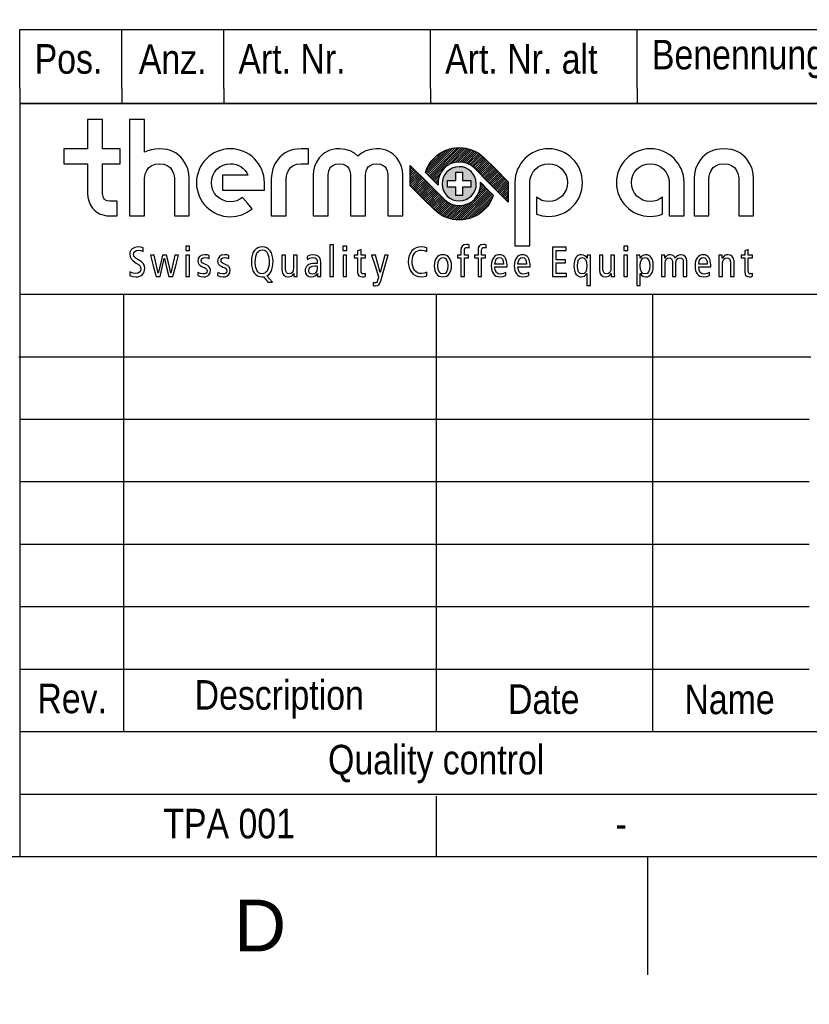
# Model space of a CAD drawing. Header units: millimetres. Extents: x -40 to 419, y 0 to 295.
# Tile 17 of 42: x 220 to 273, y 0 to 67. Entities that reach past the tile are written whole.
import ezdxf
from ezdxf import colors
from ezdxf.entities.mleader import LeaderData, LeaderLine
from ezdxf.math import Vec2, Vec3

# ---------------------------------------------------------------- set-up
doc = ezdxf.new("R2010")
doc.units = ezdxf.units.MM
for name, color, linetype in [('Cartouche', 7, 'Continuous'), ('Défaut', 7, 'Continuous'), ('EBENE_1', 7, 'Continuous'), ('Marges', 7, 'Continuous')]:
    doc.layers.add(name, color=color, linetype=linetype)

# ---------------------------------------------------------------- blocks, each defined once
blk = doc.blocks.new('_Dot')
at = {"color": 0, "linetype": 'ByBlock', "lineweight": -2}
blk.add_line((-0.5, 0), (-1, 0), dxfattribs=at)
at = {"color": 0, "linetype": 'ByBlock', "const_width": 0.5}
blk.add_lwpolyline([(-0.25, 0, 1), (0.25, 0, 1)], format="xyb", close=True, dxfattribs=at)
blk = doc.blocks.new('SE5')
at = {"layer": 'Marges', "insert": (234.5, 7.087), "char_height": 3.5, "width": 3.71335, "attachment_point": 1}
blk.add_mtext('{\\fArial|b0||i0||c0|p34;\\C7;\\H3.5;\\W1.;D}', dxfattribs=at)
blk = doc.blocks.new('SE4')
at = {"layer": 'Marges'}
blk.add_blockref('SE5', (0, 0), dxfattribs=at)
blk = doc.blocks.new('SE9')
at = {"layer": 'EBENE_1', "color": 7, "linetype": 'Continuous'}
for points in [[(241, 49.277), (241.119, 49.277), (241.239, 49.277), (241.239, 50.345), (241.239, 51.413), (241.119, 51.413), (241, 51.413), (241, 50.345), (241, 49.277)], [(249.872, 49.277), (249.992, 49.277), (250.111, 49.277), (250.111, 49.906), (250.111, 50.536), (250.242, 50.536), (250.373, 50.536), (250.373, 50.633), (250.373, 50.729), (250.242, 50.729), (250.111, 50.729), (250.111, 50.882), (250.111, 51.034), (250.12, 51.13), (250.148, 51.198), (250.202, 51.24), (250.285, 51.254), (250.364, 51.245), (250.422, 51.219), (250.422, 51.322), (250.422, 51.424), (250.332, 51.441), (250.234, 51.447), (250.071, 51.419), (249.958, 51.339), (249.893, 51.215), (249.872, 51.054), (249.872, 50.892), (249.872, 50.729), (249.757, 50.729), (249.641, 50.729), (249.641, 50.633), (249.641, 50.536), (249.757, 50.536), (249.872, 50.536), (249.872, 49.906), (249.872, 49.277)], [(251.024, 49.277), (251.144, 49.277), (251.263, 49.277), (251.263, 49.906), (251.263, 50.536), (251.394, 50.536), (251.525, 50.536), (251.525, 50.633), (251.525, 50.729), (251.394, 50.729), (251.263, 50.729), (251.263, 50.882), (251.263, 51.034), (251.272, 51.13), (251.3, 51.198), (251.353, 51.24), (251.437, 51.254), (251.516, 51.245), (251.574, 51.219), (251.574, 51.322), (251.574, 51.424), (251.484, 51.441), (251.386, 51.447), (251.222, 51.419), (251.11, 51.339), (251.045, 51.215), (251.024, 51.054), (251.024, 50.892), (251.024, 50.729), (250.909, 50.729), (250.793, 50.729), (250.793, 50.633), (250.793, 50.536), (250.909, 50.536), (251.024, 50.536), (251.024, 49.906), (251.024, 49.277)], [(228.353, 51.219), (228.19, 51.266), (227.994, 51.285), (227.781, 51.253), (227.605, 51.159), (227.537, 51.088), (227.486, 51.003), (227.453, 50.902), (227.442, 50.786), (227.46, 50.616), (227.527, 50.474), (227.661, 50.339), (227.881, 50.191), (228.041, 50.081), (228.135, 49.986), (228.178, 49.892), (228.188, 49.787), (228.165, 49.669), (228.096, 49.569), (227.985, 49.499), (227.835, 49.473), (227.645, 49.512), (227.456, 49.601), (227.456, 49.472), (227.456, 49.342), (227.644, 49.28), (227.872, 49.257), (228.006, 49.268), (228.123, 49.3), (228.223, 49.352), (228.304, 49.42), (228.368, 49.503), (228.413, 49.599), (228.441, 49.706), (228.45, 49.821), (228.429, 49.983), (228.36, 50.129), (228.234, 50.266), (228.04, 50.399), (227.867, 50.509), (227.765, 50.6), (227.716, 50.683), (227.704, 50.772), (227.726, 50.889), (227.789, 50.983), (227.887, 51.046), (228.014, 51.068), (228.195, 51.044), (228.353, 50.977), (228.353, 51.098), (228.353, 51.219)], [(230.741, 50.729), (230.622, 50.729), (230.502, 50.729), (230.365, 50.123), (230.229, 49.516), (230.226, 49.516), (230.223, 49.516), (230.079, 50.123), (229.935, 50.729), (229.793, 50.729), (229.65, 50.729), (229.512, 50.123), (229.374, 49.516), (229.371, 49.516), (229.368, 49.516), (229.23, 50.123), (229.092, 50.729), (228.967, 50.729), (228.841, 50.729), (229.034, 50.003), (229.226, 49.277), (229.363, 49.277), (229.499, 49.277), (229.639, 49.89), (229.778, 50.504), (229.781, 50.504), (229.784, 50.504), (229.936, 49.89), (230.089, 49.277), (230.226, 49.277), (230.362, 49.277), (230.552, 50.003), (230.741, 50.729)], [(231.235, 51.043), (231.366, 51.043), (231.497, 51.043), (231.497, 51.185), (231.497, 51.327), (231.366, 51.327), (231.235, 51.327), (231.235, 51.185), (231.235, 51.043)], [(231.246, 49.277), (231.366, 49.277), (231.486, 49.277), (231.486, 50.003), (231.486, 50.729), (231.366, 50.729), (231.246, 50.729), (231.246, 50.003), (231.246, 49.277)], [(232.044, 49.342), (232.223, 49.279), (232.437, 49.257), (232.552, 49.266), (232.65, 49.292), (232.731, 49.333), (232.795, 49.388), (232.878, 49.531), (232.904, 49.707), (232.884, 49.831), (232.826, 49.933), (232.736, 50.015), (232.616, 50.077), (232.574, 50.094), (232.531, 50.111), (232.425, 50.16), (232.348, 50.214), (232.302, 50.278), (232.286, 50.357), (232.301, 50.436), (232.347, 50.499), (232.422, 50.54), (232.525, 50.556), (232.68, 50.537), (232.81, 50.493), (232.815, 50.596), (232.821, 50.698), (232.681, 50.736), (232.514, 50.75), (232.322, 50.717), (232.174, 50.628), (232.08, 50.495), (232.046, 50.328), (232.062, 50.205), (232.111, 50.107), (232.199, 50.027), (232.332, 49.955), (232.411, 49.919), (232.491, 49.884), (232.576, 49.837), (232.634, 49.785), (232.666, 49.725), (232.676, 49.656), (232.659, 49.577), (232.606, 49.512), (232.52, 49.467), (232.4, 49.451), (232.225, 49.48), (232.058, 49.559), (232.051, 49.451), (232.044, 49.342)], [(233.383, 49.342), (233.563, 49.279), (233.776, 49.257), (233.892, 49.266), (233.99, 49.292), (234.071, 49.333), (234.135, 49.388), (234.217, 49.531), (234.243, 49.707), (234.223, 49.831), (234.166, 49.933), (234.075, 50.015), (233.956, 50.077), (233.913, 50.094), (233.87, 50.111), (233.765, 50.16), (233.688, 50.214), (233.641, 50.278), (233.625, 50.357), (233.641, 50.436), (233.686, 50.499), (233.761, 50.54), (233.865, 50.556), (234.02, 50.537), (234.15, 50.493), (234.155, 50.596), (234.161, 50.698), (234.021, 50.736), (233.854, 50.75), (233.661, 50.717), (233.514, 50.628), (233.42, 50.495), (233.386, 50.328), (233.401, 50.205), (233.451, 50.107), (233.539, 50.027), (233.671, 49.955), (233.751, 49.919), (233.83, 49.884), (233.916, 49.837), (233.973, 49.785), (234.006, 49.725), (234.016, 49.656), (233.998, 49.577), (233.946, 49.512), (233.86, 49.467), (233.74, 49.451), (233.564, 49.48), (233.398, 49.559), (233.39, 49.451), (233.383, 49.342)], [(237.103, 48.906), (236.913, 49.117), (236.722, 49.328), (236.818, 49.387), (236.902, 49.464), (236.974, 49.558), (237.034, 49.669), (237.115, 49.945), (237.143, 50.291), (237.13, 50.51), (237.092, 50.706), (237.031, 50.876), (236.947, 51.019), (236.843, 51.133), (236.719, 51.216), (236.578, 51.267), (236.42, 51.285), (236.253, 51.269), (236.105, 51.22), (235.977, 51.139), (235.87, 51.025), (235.786, 50.88), (235.724, 50.702), (235.686, 50.492), (235.674, 50.251), (235.687, 50.032), (235.724, 49.836), (235.786, 49.666), (235.87, 49.523), (235.974, 49.409), (236.098, 49.326), (236.239, 49.274), (236.397, 49.257), (236.423, 49.258), (236.448, 49.26), (236.473, 49.263), (236.497, 49.268), (236.646, 49.087), (236.796, 48.906), (236.95, 48.906), (237.103, 48.906)], [(235.936, 50.251), (235.946, 50.462), (235.974, 50.639), (236.02, 50.782), (236.079, 50.895), (236.151, 50.979), (236.234, 51.036), (236.324, 51.069), (236.42, 51.08), (236.536, 51.062), (236.634, 51.013), (236.713, 50.936), (236.776, 50.836), (236.856, 50.583), (236.881, 50.291), (236.871, 50.079), (236.842, 49.903), (236.797, 49.759), (236.737, 49.647), (236.665, 49.563), (236.583, 49.505), (236.493, 49.472), (236.397, 49.462), (236.281, 49.479), (236.183, 49.529), (236.103, 49.606), (236.04, 49.706), (235.96, 49.958), (235.936, 50.251)], [(238.774, 50.729), (238.655, 50.729), (238.535, 50.729), (238.535, 50.292), (238.535, 49.855), (238.513, 49.683), (238.452, 49.56), (238.355, 49.486), (238.227, 49.462), (238.125, 49.481), (238.05, 49.541), (238.004, 49.643), (237.988, 49.792), (237.988, 50.261), (237.988, 50.729), (237.868, 50.729), (237.749, 50.729), (237.749, 50.225), (237.749, 49.721), (237.78, 49.514), (237.866, 49.369), (238, 49.284), (238.173, 49.257), (238.291, 49.27), (238.391, 49.313), (238.475, 49.387), (238.541, 49.493), (238.544, 49.493), (238.546, 49.493), (238.551, 49.385), (238.555, 49.277), (238.67, 49.277), (238.786, 49.277), (238.779, 49.432), (238.774, 49.59), (238.774, 50.16), (238.774, 50.729)], [(239.472, 50.405), (239.545, 50.467), (239.634, 50.514), (239.736, 50.545), (239.846, 50.556), (239.986, 50.535), (240.088, 50.465), (240.132, 50.365), (240.142, 50.231), (240.142, 50.198), (240.142, 50.165), (240.072, 50.165), (240.002, 50.165), (239.83, 50.156), (239.685, 50.128), (239.567, 50.085), (239.473, 50.026), (239.403, 49.954), (239.355, 49.871), (239.328, 49.777), (239.319, 49.675), (239.35, 49.492), (239.438, 49.362), (239.571, 49.283), (239.738, 49.257), (239.886, 49.275), (240, 49.323), (240.085, 49.393), (240.145, 49.473), (240.148, 49.473), (240.151, 49.473), (240.158, 49.375), (240.165, 49.277), (240.273, 49.277), (240.381, 49.277), (240.373, 49.375), (240.37, 49.499), (240.37, 49.878), (240.37, 50.257), (240.359, 50.39), (240.331, 50.488), (240.29, 50.559), (240.244, 50.612), (240.114, 50.698), (240.001, 50.735), (239.857, 50.75), (239.643, 50.718), (239.447, 50.63), (239.46, 50.517), (239.472, 50.405)], [(241.877, 51.043), (242.008, 51.043), (242.14, 51.043), (242.14, 51.185), (242.14, 51.327), (242.008, 51.327), (241.877, 51.327), (241.877, 51.185), (241.877, 51.043)], [(241.889, 49.277), (242.008, 49.277), (242.128, 49.277), (242.128, 50.003), (242.128, 50.729), (242.008, 50.729), (241.889, 50.729), (241.889, 50.003), (241.889, 49.277)], [(243.413, 49.488), (243.344, 49.462), (243.264, 49.451), (243.195, 49.463), (243.148, 49.502), (243.122, 49.573), (243.114, 49.678), (243.114, 50.107), (243.114, 50.536), (243.263, 50.536), (243.413, 50.536), (243.413, 50.633), (243.413, 50.729), (243.263, 50.729), (243.114, 50.729), (243.114, 50.913), (243.114, 51.097), (242.994, 51.061), (242.874, 51.026), (242.874, 50.877), (242.874, 50.729), (242.759, 50.729), (242.643, 50.729), (242.643, 50.633), (242.643, 50.536), (242.759, 50.536), (242.874, 50.536), (242.874, 50.069), (242.874, 49.601), (242.896, 49.439), (242.96, 49.333), (243.065, 49.275), (243.211, 49.257), (243.315, 49.268), (243.413, 49.294), (243.413, 49.391), (243.413, 49.488)], [(244.944, 50.729), (244.824, 50.729), (244.705, 50.729), (244.554, 50.137), (244.403, 49.545), (244.4, 49.545), (244.397, 49.545), (244.235, 50.137), (244.072, 50.729), (243.947, 50.729), (243.822, 50.729), (244.051, 49.992), (244.28, 49.254), (244.252, 49.143), (244.223, 49.032), (244.191, 48.94), (244.154, 48.884), (244.112, 48.857), (244.064, 48.85), (243.993, 48.857), (243.933, 48.878), (243.927, 48.77), (243.921, 48.661), (243.997, 48.649), (244.084, 48.644), (244.207, 48.662), (244.304, 48.72), (244.38, 48.823), (244.44, 48.98), (244.692, 49.855), (244.944, 50.729)], [(247.559, 49.567), (247.391, 49.498), (247.203, 49.473), (247.051, 49.489), (246.921, 49.534), (246.811, 49.608), (246.722, 49.707), (246.653, 49.83), (246.604, 49.976), (246.575, 50.141), (246.565, 50.325), (246.578, 50.496), (246.616, 50.646), (246.676, 50.773), (246.754, 50.878), (246.847, 50.961), (246.952, 51.02), (247.066, 51.056), (247.186, 51.068), (247.384, 51.044), (247.559, 50.969), (247.559, 51.091), (247.559, 51.214), (247.39, 51.266), (247.183, 51.285), (246.996, 51.267), (246.827, 51.214), (246.677, 51.129), (246.549, 51.012), (246.445, 50.867), (246.368, 50.694), (246.319, 50.495), (246.303, 50.274), (246.316, 50.076), (246.354, 49.888), (246.42, 49.715), (246.514, 49.563), (246.638, 49.437), (246.792, 49.34), (246.978, 49.278), (247.197, 49.257), (247.377, 49.273), (247.559, 49.317), (247.559, 49.442), (247.559, 49.567)], [(248.061, 50.003), (248.071, 49.84), (248.099, 49.694), (248.145, 49.567), (248.209, 49.459), (248.292, 49.373), (248.392, 49.309), (248.51, 49.27), (248.645, 49.257), (248.781, 49.27), (248.899, 49.309), (248.999, 49.373), (249.082, 49.459), (249.146, 49.567), (249.192, 49.694), (249.22, 49.84), (249.229, 50.003), (249.22, 50.166), (249.192, 50.312), (249.146, 50.44), (249.082, 50.547), (248.999, 50.634), (248.899, 50.697), (248.781, 50.736), (248.645, 50.75), (248.51, 50.736), (248.392, 50.697), (248.292, 50.634), (248.209, 50.547), (248.145, 50.44), (248.099, 50.312), (248.071, 50.166), (248.061, 50.003)], [(252.991, 49.932), (252.991, 49.996), (252.991, 50.06), (252.957, 50.348), (252.916, 50.466), (252.859, 50.565), (252.786, 50.644), (252.699, 50.702), (252.597, 50.738), (252.481, 50.75), (252.353, 50.736), (252.241, 50.697), (252.145, 50.634), (252.065, 50.547), (252.002, 50.44), (251.957, 50.312), (251.929, 50.166), (251.92, 50.003), (251.929, 49.84), (251.957, 49.694), (252.003, 49.567), (252.068, 49.459), (252.15, 49.373), (252.25, 49.309), (252.368, 49.27), (252.504, 49.257), (252.719, 49.279), (252.911, 49.342), (252.905, 49.451), (252.9, 49.559), (252.747, 49.477), (252.567, 49.439), (252.393, 49.469), (252.269, 49.559), (252.195, 49.713), (252.171, 49.932), (252.581, 49.932), (252.991, 49.932)], [(254.552, 49.932), (254.552, 49.996), (254.552, 50.06), (254.519, 50.348), (254.477, 50.466), (254.42, 50.565), (254.348, 50.644), (254.26, 50.702), (254.158, 50.738), (254.042, 50.75), (253.915, 50.736), (253.802, 50.697), (253.706, 50.634), (253.626, 50.547), (253.563, 50.44), (253.518, 50.312), (253.49, 50.166), (253.481, 50.003), (253.49, 49.84), (253.518, 49.694), (253.565, 49.567), (253.629, 49.459), (253.711, 49.373), (253.812, 49.309), (253.93, 49.27), (254.065, 49.257), (254.281, 49.279), (254.472, 49.342), (254.467, 49.451), (254.461, 49.559), (254.308, 49.477), (254.128, 49.439), (253.954, 49.469), (253.83, 49.559), (253.756, 49.713), (253.732, 49.932), (254.142, 49.932), (254.552, 49.932)], [(256.059, 49.277), (256.54, 49.277), (257.022, 49.277), (257.022, 49.385), (257.022, 49.493), (256.666, 49.493), (256.31, 49.493), (256.31, 49.847), (256.31, 50.2), (256.632, 50.2), (256.953, 50.2), (256.953, 50.308), (256.953, 50.416), (256.632, 50.416), (256.31, 50.416), (256.31, 50.732), (256.31, 51.049), (256.647, 51.049), (256.984, 51.049), (256.984, 51.157), (256.984, 51.265), (256.522, 51.265), (256.059, 51.265), (256.059, 50.271), (256.059, 49.277)], [(258.395, 48.661), (258.514, 48.661), (258.634, 48.661), (258.634, 49.562), (258.634, 50.462), (258.639, 50.596), (258.645, 50.729), (258.53, 50.729), (258.414, 50.729), (258.41, 50.622), (258.406, 50.516), (258.403, 50.516), (258.4, 50.516), (258.344, 50.6), (258.265, 50.675), (258.159, 50.729), (258.019, 50.75), (257.911, 50.738), (257.814, 50.703), (257.729, 50.646), (257.656, 50.564), (257.597, 50.459), (257.554, 50.331), (257.526, 50.179), (257.517, 50.003), (257.526, 49.827), (257.554, 49.675), (257.597, 49.547), (257.656, 49.442), (257.729, 49.361), (257.814, 49.303), (257.911, 49.268), (258.019, 49.257), (258.133, 49.269), (258.229, 49.309), (258.313, 49.377), (258.389, 49.476), (258.392, 49.476), (258.395, 49.476), (258.395, 49.069), (258.395, 48.661)], [(260.269, 50.729), (260.15, 50.729), (260.03, 50.729), (260.03, 50.292), (260.03, 49.855), (260.008, 49.683), (259.947, 49.56), (259.85, 49.486), (259.722, 49.462), (259.62, 49.481), (259.545, 49.541), (259.499, 49.643), (259.483, 49.792), (259.483, 50.261), (259.483, 50.729), (259.363, 50.729), (259.244, 50.729), (259.244, 50.225), (259.244, 49.721), (259.274, 49.514), (259.361, 49.369), (259.495, 49.284), (259.668, 49.257), (259.786, 49.27), (259.886, 49.313), (259.969, 49.387), (260.035, 49.493), (260.039, 49.493), (260.042, 49.493), (260.046, 49.385), (260.05, 49.277), (260.165, 49.277), (260.281, 49.277), (260.274, 49.432), (260.269, 49.59), (260.269, 50.16), (260.269, 50.729)], [(260.897, 51.043), (261.028, 51.043), (261.159, 51.043), (261.159, 51.185), (261.159, 51.327), (261.028, 51.327), (260.897, 51.327), (260.897, 51.185), (260.897, 51.043)], [(260.909, 49.277), (261.028, 49.277), (261.148, 49.277), (261.148, 50.003), (261.148, 50.729), (261.028, 50.729), (260.909, 50.729), (260.909, 50.003), (260.909, 49.277)], [(261.775, 48.661), (261.894, 48.661), (262.014, 48.661), (262.014, 49.069), (262.014, 49.476), (262.017, 49.476), (262.02, 49.476), (262.095, 49.377), (262.179, 49.309), (262.276, 49.269), (262.39, 49.257), (262.497, 49.268), (262.595, 49.303), (262.68, 49.361), (262.753, 49.442), (262.812, 49.547), (262.855, 49.675), (262.882, 49.827), (262.891, 50.003), (262.882, 50.179), (262.855, 50.331), (262.812, 50.459), (262.753, 50.564), (262.68, 50.646), (262.595, 50.703), (262.497, 50.738), (262.39, 50.75), (262.25, 50.729), (262.144, 50.675), (262.065, 50.6), (262.008, 50.516), (262.005, 50.516), (262.003, 50.516), (261.998, 50.622), (261.994, 50.729), (261.879, 50.729), (261.763, 50.729), (261.77, 50.596), (261.775, 50.462), (261.775, 49.562), (261.775, 48.661)], [(263.454, 49.277), (263.573, 49.277), (263.693, 49.277), (263.693, 49.725), (263.693, 50.174), (263.711, 50.342), (263.764, 50.457), (263.849, 50.523), (263.967, 50.544), (264.062, 50.528), (264.131, 50.478), (264.174, 50.394), (264.189, 50.274), (264.189, 49.775), (264.189, 49.277), (264.308, 49.277), (264.428, 49.277), (264.428, 49.725), (264.428, 50.174), (264.446, 50.342), (264.499, 50.457), (264.584, 50.523), (264.702, 50.544), (264.796, 50.528), (264.866, 50.478), (264.909, 50.394), (264.924, 50.274), (264.924, 49.775), (264.924, 49.277), (265.043, 49.277), (265.163, 49.277), (265.163, 49.781), (265.163, 50.285), (265.133, 50.492), (265.046, 50.637), (264.913, 50.722), (264.741, 50.75), (264.627, 50.734), (264.532, 50.689), (264.453, 50.617), (264.388, 50.522), (264.325, 50.62), (264.247, 50.691), (264.154, 50.735), (264.047, 50.75), (263.934, 50.736), (263.836, 50.693), (263.754, 50.619), (263.688, 50.513), (263.685, 50.513), (263.682, 50.513), (263.678, 50.621), (263.673, 50.729), (263.558, 50.729), (263.443, 50.729), (263.449, 50.574), (263.454, 50.416), (263.454, 49.846), (263.454, 49.277)], [(266.791, 49.932), (266.791, 49.996), (266.791, 50.06), (266.757, 50.348), (266.716, 50.466), (266.659, 50.565), (266.586, 50.644), (266.499, 50.702), (266.397, 50.738), (266.281, 50.75), (266.153, 50.736), (266.041, 50.697), (265.945, 50.634), (265.865, 50.547), (265.802, 50.44), (265.757, 50.312), (265.729, 50.166), (265.72, 50.003), (265.729, 49.84), (265.757, 49.694), (265.803, 49.567), (265.868, 49.459), (265.95, 49.373), (266.05, 49.309), (266.168, 49.27), (266.304, 49.257), (266.52, 49.279), (266.712, 49.342), (266.706, 49.451), (266.7, 49.559), (266.547, 49.477), (266.367, 49.439), (266.193, 49.469), (266.07, 49.559), (265.996, 49.713), (265.971, 49.932), (266.381, 49.932), (266.791, 49.932)], [(267.339, 49.277), (267.459, 49.277), (267.579, 49.277), (267.579, 49.714), (267.579, 50.151), (267.6, 50.323), (267.662, 50.446), (267.759, 50.52), (267.886, 50.544), (267.988, 50.525), (268.063, 50.465), (268.109, 50.363), (268.125, 50.214), (268.125, 49.745), (268.125, 49.277), (268.245, 49.277), (268.364, 49.277), (268.364, 49.781), (268.364, 50.285), (268.334, 50.492), (268.247, 50.637), (268.113, 50.722), (267.94, 50.75), (267.823, 50.736), (267.722, 50.693), (267.639, 50.619), (267.573, 50.513), (267.57, 50.513), (267.567, 50.513), (267.563, 50.621), (267.559, 50.729), (267.443, 50.729), (267.328, 50.729), (267.335, 50.574), (267.339, 50.416), (267.339, 49.846), (267.339, 49.277)], [(269.623, 49.488), (269.554, 49.462), (269.474, 49.451), (269.405, 49.463), (269.358, 49.502), (269.332, 49.573), (269.323, 49.678), (269.323, 50.107), (269.323, 50.536), (269.473, 50.536), (269.623, 50.536), (269.623, 50.633), (269.623, 50.729), (269.473, 50.729), (269.323, 50.729), (269.323, 50.913), (269.323, 51.097), (269.204, 51.061), (269.084, 51.026), (269.084, 50.877), (269.084, 50.729), (268.969, 50.729), (268.853, 50.729), (268.853, 50.633), (268.853, 50.536), (268.969, 50.536), (269.084, 50.536), (269.084, 50.069), (269.084, 49.601), (269.106, 49.439), (269.17, 49.333), (269.275, 49.275), (269.42, 49.257), (269.525, 49.268), (269.623, 49.294), (269.623, 49.391), (269.623, 49.488)], [(248.312, 50.003), (248.332, 50.243), (248.393, 50.416), (248.497, 50.52), (248.645, 50.556), (248.794, 50.52), (248.898, 50.416), (248.959, 50.243), (248.979, 50.003), (248.959, 49.763), (248.898, 49.59), (248.794, 49.486), (248.645, 49.451), (248.497, 49.486), (248.393, 49.59), (248.332, 49.763), (248.312, 50.003)], [(252.171, 50.114), (252.198, 50.328), (252.263, 50.468), (252.356, 50.544), (252.467, 50.567), (252.592, 50.539), (252.681, 50.454), (252.734, 50.312), (252.752, 50.114), (252.461, 50.114), (252.171, 50.114)], [(253.732, 50.114), (253.759, 50.328), (253.824, 50.468), (253.918, 50.544), (254.028, 50.567), (254.153, 50.539), (254.242, 50.454), (254.295, 50.312), (254.313, 50.114), (254.022, 50.114), (253.732, 50.114)], [(258.395, 50.003), (258.376, 49.763), (258.317, 49.59), (258.218, 49.486), (258.076, 49.451), (257.933, 49.486), (257.834, 49.59), (257.775, 49.763), (257.756, 50.003), (257.775, 50.243), (257.834, 50.416), (257.933, 50.52), (258.076, 50.556), (258.218, 50.52), (258.317, 50.416), (258.376, 50.243), (258.395, 50.003)], [(262.014, 50.003), (262.033, 50.243), (262.091, 50.416), (262.191, 50.52), (262.333, 50.556), (262.476, 50.52), (262.575, 50.416), (262.633, 50.243), (262.652, 50.003), (262.633, 49.763), (262.575, 49.59), (262.476, 49.486), (262.333, 49.451), (262.191, 49.486), (262.091, 49.59), (262.033, 49.763), (262.014, 50.003)], [(265.971, 50.114), (265.998, 50.328), (266.063, 50.468), (266.157, 50.544), (266.267, 50.567), (266.392, 50.539), (266.481, 50.454), (266.534, 50.312), (266.552, 50.114), (266.261, 50.114), (265.971, 50.114)], [(240.142, 49.807), (240.118, 49.665), (240.05, 49.548), (239.943, 49.468), (239.803, 49.439), (239.695, 49.457), (239.618, 49.508), (239.573, 49.588), (239.558, 49.692), (239.583, 49.811), (239.66, 49.907), (239.79, 49.971), (239.974, 49.995), (240.066, 49.994), (240.142, 49.989), (240.142, 49.898), (240.142, 49.807)]]:
    blk.add_lwpolyline(points, close=True, dxfattribs=at)
blk = doc.blocks.new('SE8')
at = {"layer": 'Défaut'}
blk.add_blockref('SE9', (0, 0), dxfattribs=at)

msp = doc.modelspace()

# ---------------------------------------------------------------- hatches: boundary and pattern name
at = {"layer": 'Défaut', "linetype": 'Continuous'}
h = msp.add_hatch(dxfattribs=at)
h.set_pattern_fill('LINE', scale=0.03149606, angle=45, style=0)
edge = h.paths.add_edge_path()
edge.add_spline(control_points=[(248.049, 57.2999), (247.7774, 57.0273), (247.5751, 56.6904), (247.4594, 56.3245), (247.5017, 56.2828), (248.1457, 55.6395), (248.3289, 55.4568), (248.2869, 55.8828), (248.4344, 56.304), (248.7401, 56.6102), (249.2888, 57.1601), (250.1913, 57.1695), (250.7528, 56.6308), (250.7528, 56.6308), (252.9217, 54.4663), (253.0767, 54.3118), (253.0767, 54.3118), (253.0767, 55.691), (253.0767, 55.691), (252.9135, 55.854), (251.4474, 57.3169), (251.4472, 57.3166), (250.5056, 58.2413), (248.9811, 58.2336), (248.049, 57.2999)], knot_values=[0, 0, 0, 0, 0.125, 0.125, 0.125, 0.25, 0.25, 0.25, 0.375, 0.375, 0.375, 0.5, 0.5, 0.5, 0.625, 0.625, 0.625, 0.75, 0.75, 0.75, 0.875, 0.875, 0.875, 1, 1, 1, 1], degree=3, periodic=0)
h = msp.add_hatch(dxfattribs=at)
h.set_pattern_fill('LINE', scale=0.03149606, angle=45, style=0)
edge = h.paths.add_edge_path()
edge.add_spline(control_points=[(246.4403, 56.8021), (246.4403, 56.8021), (246.4403, 55.4228), (246.4403, 55.4228), (246.6038, 55.2598), (248.0697, 53.7967), (248.0698, 53.7972), (249.0114, 52.8726), (250.5358, 52.8803), (251.4679, 53.8139), (251.7396, 54.0863), (251.9419, 54.4229), (252.0575, 54.7893), (252.0153, 54.8311), (251.3709, 55.4744), (251.188, 55.657), (251.2301, 55.2308), (251.0826, 54.8097), (250.777, 54.5036), (250.2283, 53.9535), (249.3258, 53.9444), (248.764, 54.4827), (248.764, 54.4827), (246.5952, 56.6472), (246.4403, 56.8021)], knot_values=[0, 0, 0, 0, 0.125, 0.125, 0.125, 0.25, 0.25, 0.25, 0.375, 0.375, 0.375, 0.5, 0.5, 0.5, 0.625, 0.625, 0.625, 0.75, 0.75, 0.75, 0.875, 0.875, 0.875, 1, 1, 1, 1], degree=3, periodic=0)
at = {"layer": 'EBENE_1', "linetype": 'Continuous'}
h = msp.add_hatch(color=7, dxfattribs=at)
edge = h.paths.add_edge_path()
edge.add_spline(control_points=[(250.8834, 55.7963), (250.7502, 56.4227), (250.1341, 56.8227), (249.5076, 56.6894), (248.8807, 56.5561), (248.481, 55.94), (248.6142, 55.3131), (248.7474, 54.6868), (249.3636, 54.287), (249.9901, 54.4203), (250.6169, 54.5536), (251.0167, 55.1698), (250.8834, 55.7963)], knot_values=[0, 0, 0, 0, 0.25, 0.25, 0.25, 0.5, 0.5, 0.5, 0.75, 0.75, 0.75, 1, 1, 1, 1], degree=3, periodic=0)
edge = h.paths.add_edge_path()
edge.add_spline(control_points=[(248.9643, 55.7904), (248.9643, 55.7904), (248.964, 55.3194), (248.964, 55.3194), (248.964, 55.3194), (249.5135, 55.3194), (249.5135, 55.3194), (249.5135, 55.3194), (249.5135, 54.7702), (249.5135, 54.7702), (249.5135, 54.7702), (249.9842, 54.7702), (249.9842, 54.7702), (249.9842, 54.7702), (249.9842, 55.3194), (249.9842, 55.3194), (249.9842, 55.3194), (250.5337, 55.3194), (250.5337, 55.3194), (250.5337, 55.3194), (250.5337, 55.7904), (250.5337, 55.7904), (250.5337, 55.7904), (249.9842, 55.7904), (249.9842, 55.7904), (249.9842, 55.7904), (249.9842, 56.3397), (249.9842, 56.3397), (249.9842, 56.3397), (249.5135, 56.3397), (249.5135, 56.3397), (249.5135, 56.3397), (249.5135, 55.7904), (249.5135, 55.7904), (249.5135, 55.7904), (248.9643, 55.7904), (248.9643, 55.7904)], knot_values=[0, 0, 0, 0, 0.0833333, 0.0833333, 0.0833333, 0.1666667, 0.1666667, 0.1666667, 0.25, 0.25, 0.25, 0.3333333, 0.3333333, 0.3333333, 0.4166667, 0.4166667, 0.4166667, 0.5, 0.5, 0.5, 0.5833333, 0.5833333, 0.5833333, 0.6666667, 0.6666667, 0.6666667, 0.75, 0.75, 0.75, 0.8333333, 0.8333333, 0.8333333, 0.9166667, 0.9166667, 0.9166667, 1, 1, 1, 1], degree=3, periodic=0)

# ---------------------------------------------------------------- linework, layer by layer
at = {"layer": 'Cartouche', "color": 7, "linetype": 'Continuous'}
for p, q in [((220, 61.0008), (220, 10)), ((410.0001, 61.0008), (220.0001, 61.0008)), ((220, 48.0786), (276.46, 48.0786)), ((227.0121, 48.0786), (227.0121, 18.4686)), ((248.1973, 48.0786), (248.1973, 18.4686)), ((262.84, 48.0786), (262.84, 18.4686)), ((219.9375, 43.8409), (273.5694, 43.8409)), ((220, 39.6186), (273.46, 39.6186)), ((220, 35.3886), (273.46, 35.3886)), ((220, 31.1586), (273.46, 31.1586)), ((220, 26.9286), (273.46, 26.9286)), ((220, 22.6986), (273.46, 22.6986)), ((220, 18.4686), (297.36, 18.4686)), ((220, 14.2386), (297.36, 14.2386)), ((248.1973, 14.0995), (248.1973, 10.0086))]:
    msp.add_line(p, q, dxfattribs=at)
at = {"layer": 'Défaut', "color": 7, "linetype": 'Continuous'}
for p, q in [((220, 62.0008), (220, 66.0008)), ((220, 66.0008), (410, 66.0008)), ((226.9, 62.0008), (226.9, 66.0008)), ((233.8, 62.0008), (233.8, 66.0008)), ((247.8, 62.0008), (247.8, 66.0008)), ((261.8, 62.0008), (261.8, 66.0008)), ((220, 62.0008), (220, 61.0008)), ((226.9, 62.0008), (226.9, 61.0008)), ((233.8, 62.0008), (233.8, 61.0008)), ((247.8, 62.0008), (247.8, 61.0008)), ((261.8, 62.0008), (261.8, 61.0008)), ((220, 61.0008), (410, 61.0008)), ((220, 61.0008), (410, 61.0008)), ((220, 10), (410, 10))]:
    msp.add_line(p, q, dxfattribs=at)
at = {"layer": 'EBENE_1', "color": 7, "linetype": 'Continuous'}
for points in [[(226.7883, 56.9154), (226.7883, 57.4203), (226.7883, 57.9253), (226.1882, 57.9253), (225.5882, 57.9253), (225.5882, 58.9198), (225.5882, 59.9143), (225.0834, 59.9143), (224.5785, 59.9143), (224.5785, 58.9198), (224.5785, 57.9253), (223.7761, 57.9253), (222.9738, 57.9253), (222.9738, 57.4203), (222.9738, 56.9154), (223.7761, 56.9154), (224.5785, 56.9154), (224.5785, 55.9058), (224.5785, 54.8963), (224.598, 54.6564), (224.6589, 54.4028), (224.7647, 54.1495), (224.919, 53.9107), (225.1255, 53.7004), (225.3875, 53.5328), (225.5406, 53.4693), (225.7088, 53.4218), (225.8928, 53.3921), (226.0929, 53.3817), (226.3455, 53.3817), (226.598, 53.3817), (226.598, 53.8865), (226.598, 54.3912), (226.3455, 54.3912), (226.0929, 54.3912), (225.9205, 54.4092), (225.8014, 54.4564), (225.7226, 54.5228), (225.671, 54.5986), (225.6058, 54.7774), (225.5882, 54.9022), (225.5882, 55.9088), (225.5882, 56.9154), (226.1882, 56.9154), (226.7883, 56.9154)], [(229.4528, 57.9253), (229.1626, 57.9089), (228.8982, 57.8617), (228.6586, 57.7869), (228.4431, 57.6878), (228.4431, 58.801), (228.4431, 59.9143), (227.9382, 59.9143), (227.4333, 59.9143), (227.4333, 56.648), (227.4333, 53.3817), (227.9382, 53.3817), (228.4431, 53.3817), (228.4431, 54.6427), (228.4431, 55.9037), (228.4652, 56.0905), (228.5095, 56.2661), (228.591, 56.4609), (228.7357, 56.6627), (228.9252, 56.8044), (229.1629, 56.888), (229.4528, 56.9154), (229.7426, 56.888), (229.9803, 56.8044), (230.1696, 56.6627), (230.3142, 56.4609), (230.3973, 56.2613), (230.4416, 56.0824), (230.4594, 55.953), (230.4626, 55.9022), (230.4626, 54.642), (230.4626, 53.3817), (230.9673, 53.3817), (231.4721, 53.3817), (231.4721, 54.6438), (231.4721, 55.9058), (231.4461, 56.2257), (231.3649, 56.5638), (231.2238, 56.9015), (231.018, 57.22), (230.8894, 57.3661), (230.7428, 57.5004), (230.5777, 57.6204), (230.3934, 57.7239), (230.1893, 57.8085), (229.9649, 57.8718), (229.7196, 57.9115), (229.4528, 57.9253)], [(248.049, 57.2999), (248.2304, 57.4641), (248.424, 57.6066), (248.6281, 57.7274), (248.8408, 57.8264), (249.0605, 57.9037), (249.2856, 57.9593), (249.5141, 57.9931), (249.7445, 58.0052), (249.9751, 57.9954), (250.204, 57.9639), (250.4296, 57.9106), (250.6501, 57.8354), (250.8638, 57.7385), (251.0691, 57.6197), (251.2641, 57.4791), (251.4472, 57.3166), (252.2009, 56.5651), (253.0767, 55.691), (253.0767, 55.0014), (253.0767, 54.3118), (251.8566, 55.5293), (250.7528, 56.6308), (250.5276, 56.8072), (250.2786, 56.9322), (250.0139, 57.006), (249.7417, 57.0287), (249.47, 57.0004), (249.2071, 56.9211), (248.9611, 56.791), (248.7401, 56.6102), (248.541, 56.3607), (248.4041, 56.0784), (248.3324, 55.7737), (248.3289, 55.4568), (247.8413, 55.9435), (247.4594, 56.3245), (247.5621, 56.593), (247.6957, 56.8472), (247.8586, 57.0839), (248.049, 57.2999)], [(231.9583, 55.6251), (231.9702, 55.3904), (232.0051, 55.1623), (232.0619, 54.9421), (232.1393, 54.7309), (232.2363, 54.53), (232.3516, 54.3403), (232.4841, 54.1632), (232.6327, 53.9998), (232.7961, 53.8513), (232.9732, 53.7188), (233.1628, 53.6034), (233.3638, 53.5065), (233.575, 53.429), (233.7952, 53.3722), (234.0233, 53.3373), (234.2581, 53.3254), (234.6557, 53.3602), (235.039, 53.4622), (235.399, 53.6283), (235.7268, 53.8552), (235.4042, 54.2436), (235.0816, 54.6319), (234.8979, 54.5049), (234.6961, 54.4119), (234.4812, 54.3548), (234.2581, 54.3353), (233.9984, 54.3616), (233.7564, 54.4368), (233.5373, 54.5559), (233.3463, 54.7135), (233.1887, 54.9045), (233.0696, 55.1236), (232.9943, 55.3655), (232.9681, 55.6251), (232.9943, 55.885), (233.0696, 56.1271), (233.1887, 56.3462), (233.3463, 56.5372), (233.5373, 56.6949), (233.7564, 56.8139), (233.9984, 56.8892), (234.2581, 56.9154), (234.4538, 56.9006), (234.6404, 56.8576), (234.8157, 56.7886), (234.9774, 56.6957), (235.1234, 56.5813), (235.2514, 56.4475), (235.3594, 56.2964), (235.4451, 56.1303), (234.5851, 56.1303), (233.7252, 56.1303), (233.7252, 55.6254), (233.7252, 55.1205), (235.1416, 55.1205), (236.558, 55.1205), (236.558, 55.3728), (236.558, 55.6251), (236.5461, 55.86), (236.5112, 56.0881), (236.4545, 56.3084), (236.377, 56.5196), (236.28, 56.7207), (236.1647, 56.9103), (236.0322, 57.0874), (235.8837, 57.2509), (235.7202, 57.3994), (235.5431, 57.5319), (235.3535, 57.6473), (235.1525, 57.7443), (234.9413, 57.8217), (234.721, 57.8785), (234.4929, 57.9134), (234.2581, 57.9253), (234.0233, 57.9134), (233.7952, 57.8785), (233.575, 57.8217), (233.3638, 57.7443), (233.1628, 57.6473), (232.9732, 57.5319), (232.7961, 57.3994), (232.6327, 57.2509), (232.4841, 57.0874), (232.3516, 56.9103), (232.2363, 56.7207), (232.1393, 56.5196), (232.0619, 56.3084), (232.0051, 56.0881), (231.9702, 55.86), (231.9583, 55.6251)], [(239.0451, 57.9253), (238.7782, 57.9115), (238.5329, 57.8718), (238.3085, 57.8085), (238.1044, 57.7239), (237.9201, 57.6204), (237.7549, 57.5004), (237.6083, 57.3661), (237.4797, 57.22), (237.2739, 56.9015), (237.1328, 56.5638), (237.0516, 56.2257), (237.0256, 55.9058), (237.0256, 54.6438), (237.0256, 53.3817), (237.5305, 53.3817), (238.0354, 53.3817), (238.0354, 54.6438), (238.0354, 55.9058), (238.0562, 56.0828), (238.1005, 56.2614), (238.1834, 56.4609), (238.3281, 56.6627), (238.5174, 56.8044), (238.7551, 56.888), (239.0451, 56.9154), (239.2975, 56.9154), (239.55, 56.9154), (239.55, 57.4203), (239.55, 57.9253), (239.2975, 57.9253), (239.0451, 57.9253)], [(244.159, 57.9253), (243.7605, 57.8887), (243.4192, 57.7865), (243.1323, 57.63), (242.8969, 57.4306), (242.6614, 57.63), (242.3744, 57.7865), (242.0332, 57.8887), (241.6348, 57.9253), (241.4013, 57.9133), (241.1866, 57.8785), (240.9903, 57.8231), (240.8117, 57.7491), (240.6504, 57.6586), (240.5059, 57.5535), (240.3776, 57.4361), (240.265, 57.3082), (240.0849, 57.0296), (239.9614, 56.7341), (239.8904, 56.4382), (239.8676, 56.1583), (239.8676, 54.77), (239.8676, 53.3817), (240.3725, 53.3817), (240.8774, 53.3817), (240.8774, 54.77), (240.8774, 56.1583), (240.8939, 56.2942), (240.9285, 56.432), (240.993, 56.5854), (241.0671, 56.6967), (241.1867, 56.8035), (241.3699, 56.8838), (241.6348, 56.9154), (241.8996, 56.8838), (242.0826, 56.8035), (242.2022, 56.6967), (242.2763, 56.5854), (242.3395, 56.4363), (242.3741, 56.3009), (242.3887, 56.2001), (242.3918, 56.1548), (242.3918, 54.7683), (242.3918, 53.3817), (242.8968, 53.3817), (243.4017, 53.3817), (243.4017, 54.77), (243.4017, 56.1583), (243.4183, 56.2942), (243.4529, 56.432), (243.5174, 56.5854), (243.5914, 56.6967), (243.711, 56.8035), (243.8942, 56.8838), (244.159, 56.9154), (244.4237, 56.8838), (244.6069, 56.8035), (244.7265, 56.6967), (244.8005, 56.5854), (244.8649, 56.4319), (244.8995, 56.2936), (244.9135, 56.1932), (244.9161, 56.1536), (244.9161, 54.7676), (244.9161, 53.3817), (245.421, 53.3817), (245.9258, 53.3817), (245.9258, 54.77), (245.9258, 56.1583), (245.9031, 56.4382), (245.832, 56.7341), (245.7086, 57.0296), (245.5286, 57.3082), (245.2877, 57.5535), (245.1432, 57.6586), (244.982, 57.7491), (244.8034, 57.8231), (244.6071, 57.8785), (244.3925, 57.9133), (244.159, 57.9253)], [(255.8082, 57.9253), (255.5754, 57.9136), (255.3493, 57.8791), (255.131, 57.8231), (254.9215, 57.7467), (254.7221, 57.651), (254.5339, 57.5372), (254.358, 57.4064), (254.1955, 57.2598), (254.0477, 57.0984), (253.9156, 56.9235), (253.8004, 56.7362), (253.7033, 56.5376), (253.6253, 56.3289), (253.5677, 56.1112), (253.5315, 55.8856), (253.518, 55.6534), (253.5177, 55.6534), (253.5175, 55.6534), (253.5175, 53.5077), (253.5175, 51.3621), (254.0222, 51.3621), (254.527, 51.3621), (254.527, 52.5494), (254.527, 53.7368), (254.5271, 53.7366), (254.5273, 53.7365), (254.5273, 54.6845), (254.5273, 55.6324), (254.5271, 55.6336), (254.527, 55.6345), (254.5271, 55.6358), (254.5273, 55.6366), (254.5273, 55.6481), (254.5273, 55.6596), (254.5275, 55.6596), (254.5278, 55.6596), (254.558, 55.913), (254.6353, 56.1489), (254.7547, 56.3622), (254.9112, 56.548), (255.0998, 56.7012), (255.3155, 56.8169), (255.5533, 56.8899), (255.8082, 56.9154), (256.0659, 56.8893), (256.3061, 56.8146), (256.5236, 56.6963), (256.7133, 56.5398), (256.8699, 56.3501), (256.9881, 56.1326), (257.0629, 55.8923), (257.089, 55.6345), (257.0629, 55.3769), (256.9881, 55.1367), (256.8699, 54.9191), (256.7133, 54.7295), (256.5236, 54.573), (256.3061, 54.4547), (256.0659, 54.38), (255.8082, 54.3539), (255.5757, 54.3751), (255.3571, 54.436), (255.1559, 54.533), (254.976, 54.662), (254.976, 54.0817), (254.976, 53.5013), (255.3788, 53.3848), (255.5906, 53.3544), (255.8082, 53.3441), (256.042, 53.356), (256.2691, 53.3907), (256.4885, 53.4473), (256.6988, 53.5244), (256.8989, 53.621), (257.0878, 53.7358), (257.2641, 53.8678), (257.4269, 54.0158), (257.5748, 54.1785), (257.7068, 54.3549), (257.8216, 54.5437), (257.9182, 54.7439), (257.9953, 54.9542), (258.0518, 55.1736), (258.0866, 55.4007), (258.0984, 55.6345), (258.0866, 55.8684), (258.0518, 56.0956), (257.9953, 56.3149), (257.9182, 56.5252), (257.8216, 56.7254), (257.7068, 56.9143), (257.5748, 57.0907), (257.4269, 57.2535), (257.2641, 57.4015), (257.0878, 57.5335), (256.8989, 57.6484), (256.6988, 57.745), (256.4885, 57.8221), (256.2691, 57.8787), (256.042, 57.9135), (255.8082, 57.9253)], [(264.9793, 55.6534), (264.9657, 55.8856), (264.9295, 56.1112), (264.8719, 56.3289), (264.7939, 56.5376), (264.6967, 56.7362), (264.5815, 56.9235), (264.4494, 57.0984), (264.3016, 57.2598), (264.1392, 57.4064), (263.9633, 57.5372), (263.775, 57.651), (263.5756, 57.7467), (263.3662, 57.8231), (263.1479, 57.8791), (262.9218, 57.9136), (262.6892, 57.9253), (262.4553, 57.9135), (262.228, 57.8787), (262.0087, 57.8221), (261.7983, 57.745), (261.5981, 57.6484), (261.4092, 57.5335), (261.2328, 57.4015), (261.0701, 57.2535), (260.9221, 57.0907), (260.7902, 56.9143), (260.6753, 56.7254), (260.5787, 56.5252), (260.5016, 56.3149), (260.4451, 56.0956), (260.4103, 55.8684), (260.3985, 55.6345), (260.4103, 55.4007), (260.4451, 55.1736), (260.5016, 54.9542), (260.5787, 54.7439), (260.6753, 54.5437), (260.7902, 54.3549), (260.9221, 54.1785), (261.0701, 54.0158), (261.2328, 53.8678), (261.4092, 53.7358), (261.5981, 53.621), (261.7983, 53.5244), (262.0087, 53.4473), (262.228, 53.3907), (262.4553, 53.356), (262.6892, 53.3441), (262.9066, 53.3544), (263.1183, 53.3848), (263.3235, 53.4341), (263.5212, 53.5013), (263.5212, 54.0817), (263.5212, 54.662), (263.3413, 54.533), (263.1402, 54.436), (262.9216, 54.3751), (262.6892, 54.3539), (262.4313, 54.38), (262.191, 54.4547), (261.9735, 54.573), (261.7838, 54.7295), (261.6273, 54.9191), (261.5091, 55.1367), (261.4343, 55.3769), (261.4083, 55.6345), (261.4343, 55.8923), (261.5091, 56.1326), (261.6273, 56.3501), (261.7838, 56.5398), (261.9735, 56.6963), (262.191, 56.8146), (262.4313, 56.8893), (262.6892, 56.9154), (262.9439, 56.8899), (263.1816, 56.8169), (263.3972, 56.7012), (263.5858, 56.548), (263.7422, 56.3622), (263.8616, 56.1489), (263.9389, 55.913), (263.9691, 55.6596), (263.9694, 55.6596), (263.9698, 55.6596), (263.9698, 55.6481), (263.9698, 55.6366), (263.9699, 55.6358), (263.97, 55.6345), (263.9699, 55.6336), (263.9698, 55.6324), (263.9698, 54.6845), (263.9698, 53.7365), (263.9699, 53.7366), (263.97, 53.7368), (263.97, 53.5593), (263.97, 53.3817), (264.4749, 53.3817), (264.9798, 53.3817), (264.9798, 54.5176), (264.9798, 55.6534), (264.9796, 55.6534), (264.9793, 55.6534)], [(265.6526, 55.9058), (265.6526, 54.6438), (265.6526, 53.3817), (266.1574, 53.3817), (266.6623, 53.3817), (266.6623, 54.6438), (266.6623, 55.9058), (266.6832, 56.0828), (266.7275, 56.2614), (266.8107, 56.4609), (266.9552, 56.6627), (267.1445, 56.8044), (267.3823, 56.888), (267.6722, 56.9154), (267.9619, 56.888), (268.1996, 56.8044), (268.3889, 56.6627), (268.5336, 56.4609), (268.6168, 56.2613), (268.6611, 56.0824), (268.6788, 55.953), (268.682, 55.9022), (268.682, 54.642), (268.682, 53.3817), (269.1869, 53.3817), (269.6917, 53.3817), (269.6917, 54.6438), (269.6917, 55.9058), (269.6657, 56.2257), (269.5845, 56.5638), (269.4433, 56.9015), (269.2375, 57.22), (269.1088, 57.3661), (268.9622, 57.5004), (268.7971, 57.6204), (268.6127, 57.7239), (268.4087, 57.8085), (268.1843, 57.8718), (267.939, 57.9115), (267.6722, 57.9253), (267.4053, 57.9115), (267.16, 57.8718), (266.9356, 57.8085), (266.7315, 57.7239), (266.5472, 57.6204), (266.382, 57.5004), (266.2354, 57.3661), (266.1068, 57.22), (265.9009, 56.9015), (265.7598, 56.5638), (265.6786, 56.2257), (265.6526, 55.9058)], [(246.4403, 56.8021), (247.6603, 55.5843), (248.764, 54.4827), (248.9893, 54.3065), (249.2384, 54.1815), (249.5032, 54.1077), (249.7754, 54.085), (250.0471, 54.1133), (250.31, 54.1926), (250.556, 54.3227), (250.777, 54.5036), (250.976, 54.753), (251.1129, 55.0353), (251.1845, 55.34), (251.188, 55.657), (251.6755, 55.1703), (252.0575, 54.7893), (251.9548, 54.5206), (251.8213, 54.2663), (251.6584, 54.0297), (251.4679, 53.8139), (251.2865, 53.6497), (251.0929, 53.5072), (250.8889, 53.3865), (250.6761, 53.2874), (250.4564, 53.2101), (250.2314, 53.1546), (250.0028, 53.1208), (249.7724, 53.1087), (249.5419, 53.1185), (249.313, 53.15), (249.0874, 53.2033), (248.8669, 53.2785), (248.6532, 53.3754), (248.4479, 53.4942), (248.2529, 53.6348), (248.0698, 53.7972), (247.3163, 54.5487), (246.4403, 55.4228), (246.4403, 56.1125), (246.4403, 56.8021)], [(250.8834, 55.7963), (250.8117, 56.02), (250.7003, 56.2189), (250.5548, 56.3893), (250.3805, 56.5278), (250.1831, 56.6306), (249.9682, 56.6942), (249.7412, 56.715), (249.5076, 56.6894), (249.2838, 56.6177), (249.0848, 56.5063), (248.9143, 56.3606), (248.7759, 56.1863), (248.673, 55.9889), (248.6094, 55.7739), (248.5886, 55.5468), (248.6142, 55.3131), (248.6858, 55.0894), (248.7973, 54.8906), (248.9429, 54.7202), (249.1172, 54.5818), (249.3146, 54.4791), (249.5295, 54.4155), (249.7566, 54.3947), (249.9901, 54.4203), (250.2139, 54.492), (250.4129, 54.6034), (250.5834, 54.7491), (250.7218, 54.9234), (250.8246, 55.1208), (250.8882, 55.3358), (250.909, 55.5628), (250.8834, 55.7963)], [(248.9643, 55.7904), (249.2389, 55.7904), (249.5135, 55.7904), (249.5135, 56.065), (249.5135, 56.3397), (249.7489, 56.3397), (249.9842, 56.3397), (249.9842, 56.065), (249.9842, 55.7904), (250.2589, 55.7904), (250.5337, 55.7904), (250.5337, 55.5549), (250.5337, 55.3194), (250.2589, 55.3194), (249.9842, 55.3194), (249.9842, 55.0448), (249.9842, 54.7702), (249.7489, 54.7702), (249.5135, 54.7702), (249.5135, 55.0448), (249.5135, 55.3194), (249.2388, 55.3194), (248.964, 55.3194), (248.9641, 55.5549), (248.9643, 55.7904)]]:
    msp.add_lwpolyline(points, close=True, dxfattribs=at)
at = {"layer": 'EBENE_1', "color": 7, "linetype": 'Continuous', "const_width": 0.00018}
msp.add_lwpolyline([(258.697, 53.3817), (259.7066, 53.3817), (259.7066, 59.9143), (258.697, 59.9143), (258.697, 53.3817)], close=True, dxfattribs=at)
at = {"layer": 'Marges', "color": 7, "linetype": 'Continuous'}
for p, q in [((10, 10), (410, 10)), ((262.5, 10), (262.5, 2))]:
    msp.add_line(p, q, dxfattribs=at)

# ---------------------------------------------------------------- block references
for name in ['SE4', 'SE8']:
    msp.add_blockref(name, (0, 0))

# ---------------------------------------------------------------- texts
at = {"layer": 'Cartouche', "char_height": 2, "attachment_point": 5}
for s, insert, width in [('{\\fArial Narrow|b0||i0||c0|p34;\\C7;\\H2.;\\W1.;Quality control}', (248.1924, 16.2662), 54.360611), ('{\\fArial Narrow|b0||i0||c0|p34;\\C7;\\H2.;\\W1.;TPA 001}', (234.1694, 12.2218), 27.798838), ('{\\fArial Narrow|b0||i0||c0|p34;\\C7;\\H2.;\\W1.;-}', (260.7247, 12.2433), 24.820852)]:
    msp.add_mtext(s, dxfattribs=dict(at, insert=insert, width=width))
at = {"layer": 'Défaut', "char_height": 2}
for s, insert, width, attachment_point in [('{\\fArial Narrow|b0||i0||c0|p34;\\C7;\\H2.;\\W1.;Art. Nr. alt}', (248.8, 64.0008), 12, 4), ('{\\fArial Narrow|b0||i0||c0|p34;\\C7;\\H2.;\\W1.;Pos.}', (221, 64.0008), 4.9, 4), ('{\\fArial Narrow|b0||i0||c0|p34;\\C7;\\H2.;\\W1.;Pos.}', (221, 64.0008), 4.9, 4), ('{\\fArial Narrow|b0||i0||c0|p34;\\C7;\\H2.;\\W1.;Anz.}', (230.35, 64.0008), 4.9, 5), ('{\\fArial Narrow|b0||i0||c0|p34;\\C7;\\H2.;\\W1.;Art. Nr.}', (234.8, 64.0008), 12, 4), ('{\\fArial Narrow|b0||i0||c0|p34;\\C7;\\H2.;\\W1.;Benennung Deutsch}', (262.8, 64.0008), 47.4, 4), ('{\\fArial Narrow|b0||i0||c0|p34;\\C7;\\H2.;\\W1.;Rev.}', (223.5408, 20.6938), 6.569932, 5), ('{\\fArial Narrow|b0||i0||c0|p34;\\C7;\\H2.;\\W1.;Description}', (237.564, 20.6474), 20.949938, 5), ('{\\fArial Narrow|b0||i0||c0|p34;\\C7;\\H2.;\\W1.;Date}', (255.4767, 20.6523), 14.470175, 5), ('{\\fArial Narrow|b0||i0||c0|p34;\\C7;\\H2.;\\W1.;Name}', (268.0602, 20.6318), 10.276232, 5)]:
    msp.add_mtext(s, dxfattribs=dict(at, insert=insert, width=width, attachment_point=attachment_point))

# ---------------------------------------------------------------- leaders
at = {"layer": 'Cartouche', "color": 7, "linetype": 'Continuous'}
ml = msp.add_multileader_mtext('Standard', dxfattribs=at)
ml.set_content('{\\pxsm0.9;\\fArial|b0||i0||c0|p34;\\W1.;1 / 1\\P}', color=256)
ml.set_leader_properties()
ml.set_arrow_properties(name='DOT')
ml.build(insert=Vec2(0, 0))
ml.multileader.update_dxf_attribs({"leader_type": 0, "dogleg_length": 0, "arrow_head_size": 2})
ctx = ml.context
ctx.base_point, ctx.char_height, ctx.arrow_head_size, ctx.landing_gap_size = Vec3(399.7761, 12.1321), 2, 2, 0.7
ctx.text_align_type = 1
notes = []
notes.append((ctx, [(0, (0, 0, 0), (0, 0), (1, 0), 1, [])]))
ctx.mtext.insert, ctx.mtext.alignment = Vec3(404.0841, 13.1491), 2
for ctx, leaders in notes:
    for number, flags, end, landing, length, lines in leaders:
        leader = LeaderData()
        leader.index, (leader.has_last_leader_line, leader.has_dogleg_vector, leader.attachment_direction) = number, flags
        leader.last_leader_point, leader.dogleg_vector, leader.dogleg_length = Vec3(end), Vec3(landing), length
        for number, points, colour, breaks in lines:
            line = LeaderLine()
            line.index, line.vertices, line.color, line.breaks = number, Vec3.list(points), colors.encode_raw_color(colour), breaks
            leader.lines.append(line)
        ctx.leaders.append(leader)

doc.saveas('drawing.dxf')
